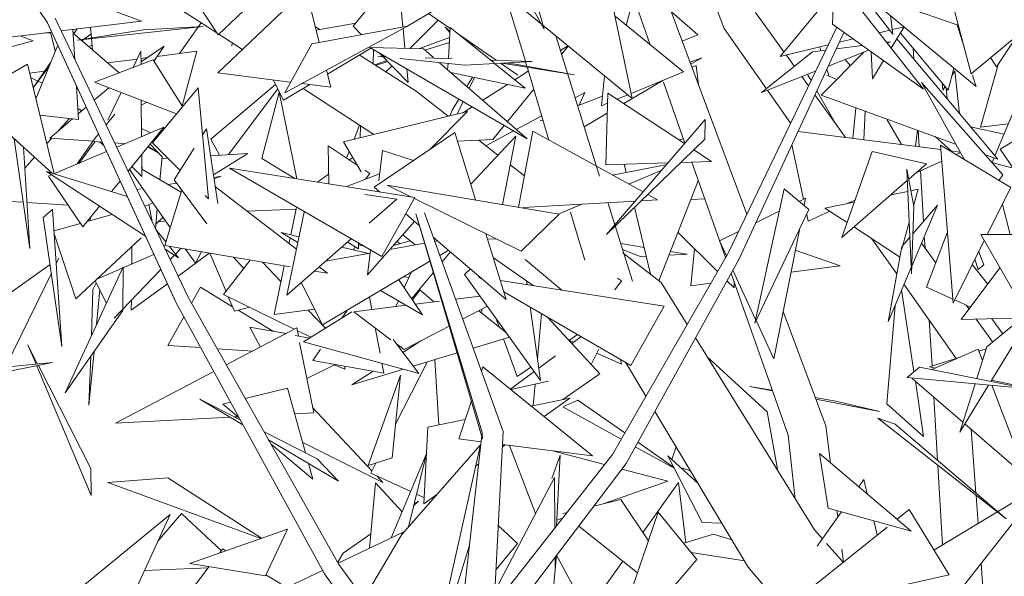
# Model space of a CAD drawing. Header units: metres. Extents: x -14.5 to 13.2, y -19 to 3.3.
# Tile 155 of 210: x 11.168 to 11.404, y 2.272 to 2.406. Entities that reach past the tile are written whole.
import ezdxf

# ---------------------------------------------------------------- set-up
doc = ezdxf.new("R2010")
doc.units = ezdxf.units.M
doc.layers.add('G-IMPT', color=7, linetype='Continuous', lineweight=5)
doc.layers.add('L-PLNT', color=7, linetype='Continuous', lineweight=5, true_color=0x005900)

# ---------------------------------------------------------------- blocks, each defined once
blk = doc.blocks.new('ÁRVORES ORNAMENTAIS - Pequeno e Médio Porte - Ipê-roxo-2870950-CORTE_CALÇADA')
at = {"layer": 'G-IMPT', "color": 253, "true_color": 0xaaaaaa}
for p, q in [((7.43459, 2.40473), (7.39407, 2.46647)), ((7.57904, 2.3995), (7.56781, 2.43132)), ((7.60217, 2.35895), (7.57604, 2.42903)), ((7.47521, 2.40236), (7.44868, 2.41951)), ((7.47553, 2.40186), (7.46464, 2.41863)), ((7.56804, 2.41869), (7.5747, 2.38661)), ((7.65593, 2.39257), (7.68849, 2.41962)), ((7.50786, 2.40396), (7.51847, 2.417)), ((7.51977, 2.40372), (7.51847, 2.417)), ((7.59671, 2.40341), (7.59122, 2.41793)), ((7.62314, 2.41602), (7.62271, 2.40443)), ((7.62314, 2.41602), (7.64452, 2.38889)), ((7.43014, 2.41527), (7.45716, 2.40514)), ((7.65593, 2.39257), (7.64983, 2.41551)), ((7.49668, 2.41223), (7.49975, 2.40009)), ((7.623, 2.41222), (7.61013, 2.39672)), ((7.65709, 2.38953), (7.6309, 2.41122)), ((7.47553, 2.40186), (7.48459, 2.41057)), ((7.54471, 2.41031), (7.54911, 2.39559)), ((7.54772, 2.40876), (7.55296, 2.40445)), ((7.55031, 2.40916), (7.55365, 2.40323)), ((7.55204, 2.40881), (7.55365, 2.40323)), ((7.57507, 2.41076), (7.57329, 2.40416)), ((7.63055, 2.41068), (7.63719, 2.40207)), ((7.6526, 2.40428), (7.63952, 2.40875)), ((7.49108, 2.40768), (7.47545, 2.3928)), ((7.52075, 2.4039), (7.528, 2.40823)), ((7.53111, 2.40341), (7.52592, 2.40699)), ((7.58702, 2.39302), (7.57061, 2.40634)), ((7.59041, 2.40192), (7.58411, 2.40739)), ((7.60426, 2.40727), (7.61105, 2.39783)), ((7.63663, 2.40647), (7.63719, 2.40207)), ((7.46564, 2.33733), (7.43451, 2.40496)), ((7.46534, 2.33781), (7.43451, 2.40496)), ((7.46564, 2.33733), (7.43459, 2.40473)), ((7.46831, 2.33901), (7.43646, 2.40592)), ((7.43793, 2.40283), (7.45716, 2.40514)), ((7.4719, 2.40391), (7.44183, 2.40064)), ((7.45763, 2.40305), (7.4719, 2.40391)), ((7.46628, 2.39744), (7.47143, 2.4048)), ((7.5209, 2.40393), (7.49145, 2.38802)), ((7.5209, 2.40393), (7.49794, 2.39976)), ((7.49901, 2.403), (7.50847, 2.40471)), ((7.50986, 2.40192), (7.50786, 2.40396)), ((7.52142, 2.39864), (7.52826, 2.40537)), ((7.5534, 2.40409), (7.5747, 2.38661)), ((7.62271, 2.40443), (7.64452, 2.38889)), ((7.6526, 2.40428), (7.65431, 2.39867)), ((7.42431, 2.4012), (7.43562, 2.40256)), ((7.43121, 2.40044), (7.42808, 2.40165)), ((7.43381, 2.40234), (7.43544, 2.40226)), ((7.43649, 2.39796), (7.43537, 2.40253)), ((7.44117, 2.39602), (7.44072, 2.40317)), ((7.45177, 2.39278), (7.44078, 2.40228)), ((7.44172, 2.40329), (7.4409, 2.40218)), ((7.45763, 2.40305), (7.44183, 2.40064)), ((7.44286, 2.40048), (7.44507, 2.40214)), ((7.44494, 2.40368), (7.44516, 2.40115)), ((7.48133, 2.3984), (7.47571, 2.40203)), ((7.49986, 2.40315), (7.4988, 2.40383)), ((7.52027, 2.39867), (7.51981, 2.40334)), ((7.52987, 2.40374), (7.53106, 2.40266)), ((7.52987, 2.40374), (7.53105, 2.40246)), ((7.53066, 2.39626), (7.53113, 2.40364)), ((7.5416, 2.39515), (7.53113, 2.40364)), ((7.54213, 2.39582), (7.53311, 2.40203)), ((7.5564, 2.40163), (7.56689, 2.36805)), ((7.59041, 2.40192), (7.58672, 2.40038)), ((7.59671, 2.40341), (7.60686, 2.38899)), ((7.59767, 2.34961), (7.62371, 2.40372)), ((7.60032, 2.3482), (7.62544, 2.40248)), ((7.63647, 2.403), (7.63388, 2.40239)), ((7.63987, 2.40379), (7.63678, 2.39871)), ((7.63985, 2.40381), (7.63705, 2.40314)), ((7.6504, 2.38866), (7.63897, 2.4023)), ((7.66199, 2.39426), (7.66713, 2.40187)), ((7.43121, 2.40044), (7.42178, 2.39795)), ((7.43185, 2.38652), (7.43706, 2.39938)), ((7.4453, 2.39946), (7.44449, 2.39907)), ((7.44517, 2.40101), (7.44541, 2.39828)), ((7.4571, 2.39541), (7.46257, 2.39914)), ((7.46015, 2.39565), (7.46257, 2.39914)), ((7.47884, 2.40001), (7.47875, 2.3992)), ((7.49794, 2.39976), (7.49145, 2.38802)), ((7.53097, 2.40122), (7.52374, 2.39858)), ((7.5309, 2.40005), (7.52505, 2.39823)), ((7.5575, 2.39812), (7.55928, 2.39926)), ((7.55779, 2.3972), (7.55938, 2.39918)), ((7.62166, 2.39947), (7.61013, 2.39672)), ((7.62984, 2.39935), (7.62362, 2.39854)), ((7.62766, 2.4009), (7.62435, 2.40011)), ((7.63657, 2.40023), (7.63576, 2.40013)), ((7.63657, 2.40023), (7.63582, 2.39993)), ((7.63811, 2.4009), (7.66228, 2.37207)), ((7.45516, 2.39409), (7.45702, 2.39797)), ((7.45704, 2.39482), (7.45702, 2.39797)), ((7.4609, 2.39673), (7.47037, 2.39798)), ((7.46687, 2.38489), (7.47037, 2.39798)), ((7.50167, 2.3925), (7.5121, 2.39873)), ((7.52293, 2.38836), (7.50933, 2.39708)), ((7.51182, 2.39889), (7.52467, 2.39856)), ((7.51182, 2.39889), (7.54952, 2.377)), ((7.51268, 2.39493), (7.51274, 2.39836)), ((7.52107, 2.3905), (7.51416, 2.39753)), ((7.52467, 2.39856), (7.52712, 2.39643)), ((7.61788, 2.39778), (7.6057, 2.38807)), ((7.6116, 2.39707), (7.61356, 2.39434)), ((7.62105, 2.3982), (7.61788, 2.39778)), ((7.61963, 2.39898), (7.61993, 2.39805)), ((7.61999, 2.38741), (7.63023, 2.39773)), ((7.63144, 2.39821), (7.62169, 2.39437)), ((7.63198, 2.39783), (7.63228, 2.39132)), ((7.64218, 2.39604), (7.64203, 2.39865)), ((7.41578, 2.38676), (7.42982, 2.39485)), ((7.42982, 2.39485), (7.43622, 2.36861)), ((7.43542, 2.39533), (7.4312, 2.3892)), ((7.45997, 2.39594), (7.44592, 2.39053)), ((7.44901, 2.39517), (7.45613, 2.3961)), ((7.45704, 2.39622), (7.45859, 2.39643)), ((7.4571, 2.39593), (7.45704, 2.39587)), ((7.4571, 2.39593), (7.4571, 2.39484)), ((7.45997, 2.39594), (7.467, 2.3847)), ((7.51593, 2.39573), (7.51307, 2.39468)), ((7.51618, 2.39548), (7.51324, 2.39457)), ((7.51588, 2.39654), (7.51378, 2.39675)), ((7.51378, 2.39675), (7.51562, 2.39669)), ((7.51569, 2.393), (7.51717, 2.39447)), ((7.53465, 2.39464), (7.51904, 2.39622)), ((7.52513, 2.39638), (7.53155, 2.39617)), ((7.52852, 2.39521), (7.54952, 2.377)), ((7.53048, 2.39351), (7.53058, 2.39505)), ((7.53465, 2.39464), (7.55078, 2.39553)), ((7.54072, 2.39586), (7.55078, 2.39553)), ((7.54904, 2.38912), (7.54175, 2.39503)), ((7.5473, 2.39226), (7.54316, 2.39511)), ((7.56085, 2.39228), (7.54351, 2.39513)), ((7.54669, 2.39483), (7.54437, 2.39518)), ((7.56085, 2.39228), (7.54669, 2.39483)), ((7.54915, 2.39544), (7.54949, 2.39433)), ((7.58861, 2.39532), (7.59137, 2.39638)), ((7.58878, 2.39487), (7.59137, 2.39638)), ((7.59, 2.39453), (7.58904, 2.39417)), ((7.59, 2.39453), (7.59063, 2.38989)), ((7.62573, 2.39596), (7.62701, 2.39448)), ((7.63495, 2.39571), (7.63228, 2.39132)), ((7.66249, 2.39499), (7.65813, 2.37976)), ((7.66199, 2.39426), (7.66059, 2.39644)), ((7.43034, 2.39271), (7.43394, 2.39318)), ((7.43499, 2.39428), (7.4312, 2.3892)), ((7.49278, 2.39057), (7.47545, 2.3928)), ((7.50144, 2.39342), (7.50247, 2.38933)), ((7.52107, 2.3905), (7.52075, 2.39371)), ((7.54904, 2.38912), (7.53122, 2.39288)), ((7.54656, 2.39113), (7.54982, 2.39321)), ((7.54959, 2.39398), (7.55477, 2.37666)), ((7.56804, 2.39207), (7.56735, 2.38487)), ((7.58702, 2.39302), (7.57445, 2.38781)), ((7.61863, 2.39316), (7.6057, 2.38807)), ((7.61681, 2.39226), (7.61756, 2.39094)), ((7.62131, 2.39226), (7.62373, 2.39118)), ((7.62136, 2.39365), (7.62181, 2.39226)), ((7.6504, 2.38866), (7.65177, 2.39393)), ((7.65191, 2.39311), (7.65138, 2.39226)), ((7.65202, 2.39328), (7.65313, 2.38298)), ((7.65626, 2.39226), (7.65709, 2.38953)), ((7.4334, 2.39034), (7.4306, 2.39162)), ((7.46555, 2.38295), (7.44592, 2.39053)), ((7.47375, 2.37686), (7.48928, 2.38999)), ((7.48871, 2.39109), (7.49119, 2.38624)), ((7.49119, 2.38624), (7.49744, 2.38997)), ((7.50247, 2.38933), (7.49552, 2.39022)), ((7.53506, 2.38954), (7.53642, 2.39178)), ((7.53695, 2.39167), (7.53568, 2.38901)), ((7.53889, 2.38622), (7.54481, 2.39001)), ((7.57267, 2.38543), (7.58206, 2.39093)), ((7.58735, 2.37595), (7.5822, 2.39056)), ((7.61534, 2.39187), (7.61694, 2.38965)), ((7.65424, 2.37206), (7.64399, 2.39045)), ((7.66348, 2.36836), (7.64399, 2.39045)), ((7.64895, 2.39039), (7.64914, 2.38866)), ((7.44208, 2.38164), (7.44158, 2.38957)), ((7.44928, 2.38923), (7.44581, 2.38626)), ((7.44909, 2.38144), (7.45228, 2.38808)), ((7.45977, 2.37599), (7.47072, 2.38918)), ((7.47321, 2.36263), (7.47072, 2.38918)), ((7.47797, 2.37318), (7.48979, 2.38898)), ((7.49016, 2.38816), (7.48596, 2.37222)), ((7.49016, 2.38816), (7.49438, 2.36737)), ((7.51283, 2.37803), (7.49584, 2.38902)), ((7.53059, 2.38237), (7.52293, 2.38836)), ((7.54481, 2.38109), (7.55111, 2.38891)), ((7.56104, 2.38678), (7.5634, 2.38804)), ((7.56199, 2.38501), (7.5634, 2.38804)), ((7.56837, 2.37075), (7.5689, 2.38792)), ((7.5689, 2.38792), (7.58724, 2.37582)), ((7.57364, 2.38748), (7.57113, 2.38644)), ((7.60711, 2.38862), (7.61265, 2.38075)), ((7.6185, 2.38748), (7.62582, 2.3773)), ((7.61896, 2.38847), (7.62341, 2.38065)), ((7.61999, 2.38741), (7.65219, 2.37573)), ((7.64968, 2.38953), (7.64914, 2.38866)), ((7.65015, 2.38654), (7.64996, 2.38919)), ((7.41578, 2.38676), (7.43586, 2.36869)), ((7.45716, 2.37748), (7.4571, 2.38622)), ((7.45839, 2.38572), (7.45711, 2.38501)), ((7.53159, 2.38384), (7.5332, 2.38648)), ((7.53419, 2.3859), (7.53276, 2.3829)), ((7.56164, 2.38487), (7.56757, 2.38717)), ((7.56882, 2.38548), (7.56735, 2.38487)), ((7.66701, 2.38579), (7.6616, 2.37288)), ((7.44208, 2.38164), (7.4328, 2.38262)), ((7.4429, 2.38377), (7.44191, 2.38428)), ((7.44278, 2.38367), (7.44192, 2.38414)), ((7.44386, 2.38459), (7.44199, 2.38299)), ((7.45075, 2.38292), (7.44864, 2.38034)), ((7.50556, 2.37625), (7.53528, 2.38352)), ((7.52626, 2.37443), (7.53528, 2.38352)), ((7.53159, 2.38384), (7.53103, 2.38248)), ((7.53428, 2.38328), (7.53639, 2.38462)), ((7.5632, 2.37988), (7.56875, 2.38313)), ((7.62757, 2.37708), (7.62827, 2.38441)), ((7.6305, 2.3836), (7.63024, 2.37674)), ((7.44059, 2.38179), (7.43519, 2.37716)), ((7.43725, 2.37893), (7.43989, 2.38187)), ((7.54693, 2.37924), (7.55302, 2.3825)), ((7.55339, 2.38127), (7.55266, 2.38139)), ((7.59218, 2.38157), (7.56852, 2.35405)), ((7.59214, 2.37692), (7.59218, 2.38157)), ((7.63576, 2.38154), (7.63921, 2.37559)), ((7.65813, 2.37976), (7.66483, 2.38059)), ((7.44683, 2.37812), (7.44621, 2.37736)), ((7.4512, 2.37495), (7.4625, 2.37973)), ((7.45393, 2.36921), (7.4625, 2.37973)), ((7.45934, 2.3784), (7.45715, 2.37941)), ((7.47177, 2.37792), (7.47268, 2.37935)), ((7.47268, 2.37935), (7.47547, 2.36147)), ((7.50941, 2.38024), (7.50807, 2.37687)), ((7.50957, 2.37723), (7.50962, 2.38011)), ((7.5322, 2.37846), (7.51291, 2.3654)), ((7.5322, 2.37846), (7.53718, 2.36232)), ((7.53962, 2.37533), (7.54627, 2.37889)), ((7.54134, 2.37678), (7.54406, 2.38017)), ((7.54749, 2.36058), (7.55087, 2.37881)), ((7.55087, 2.37881), (7.5773, 2.36426)), ((7.61446, 2.37875), (7.64864, 2.37439)), ((7.64256, 2.37516), (7.64306, 2.37904)), ((7.64343, 2.37505), (7.6432, 2.37899)), ((7.6638, 2.37813), (7.65579, 2.37981)), ((7.66287, 2.3745), (7.6715, 2.37974)), ((7.42662, 2.377), (7.4304, 2.35072)), ((7.43446, 2.37583), (7.43563, 2.37713)), ((7.44553, 2.37638), (7.43519, 2.37716)), ((7.44621, 2.37736), (7.44175, 2.37095)), ((7.44604, 2.37634), (7.44211, 2.3711)), ((7.44771, 2.37621), (7.44583, 2.37636)), ((7.44804, 2.37549), (7.44712, 2.37626)), ((7.4532, 2.3758), (7.45071, 2.37599)), ((7.46207, 2.37268), (7.45919, 2.37567)), ((7.4664, 2.3694), (7.45977, 2.37599)), ((7.47582, 2.37305), (7.47375, 2.37686)), ((7.50556, 2.37625), (7.50976, 2.36907)), ((7.54134, 2.37678), (7.53282, 2.37643)), ((7.54683, 2.37765), (7.53602, 2.36607)), ((7.54254, 2.37305), (7.53794, 2.37664)), ((7.54363, 2.36123), (7.54683, 2.37765)), ((7.59214, 2.37692), (7.56852, 2.35405)), ((7.58583, 2.37675), (7.587, 2.37696)), ((7.65115, 2.37407), (7.64726, 2.37752)), ((7.42888, 2.37498), (7.4304, 2.35072)), ((7.43618, 2.36859), (7.44876, 2.37392)), ((7.45723, 2.36793), (7.45719, 2.37322)), ((7.4613, 2.37352), (7.45863, 2.37498)), ((7.4613, 2.37352), (7.45873, 2.3751)), ((7.465, 2.36717), (7.46978, 2.37477)), ((7.47368, 2.37292), (7.48266, 2.37347)), ((7.48266, 2.37347), (7.47439, 2.36838)), ((7.50201, 2.36617), (7.50188, 2.37531)), ((7.50881, 2.3707), (7.50188, 2.37531)), ((7.50691, 2.37395), (7.50628, 2.37239)), ((7.51486, 2.3742), (7.51399, 2.36692)), ((7.51486, 2.3742), (7.52229, 2.37175)), ((7.58948, 2.37434), (7.59371, 2.37155)), ((7.61297, 2.37553), (7.61574, 2.36249)), ((7.62495, 2.35334), (7.63219, 2.37391)), ((7.63219, 2.37391), (7.6452, 2.37098)), ((7.64855, 2.37546), (7.66544, 2.36535)), ((7.64855, 2.37546), (7.65159, 2.33763)), ((7.65081, 2.37411), (7.65327, 2.3738)), ((7.65233, 2.3732), (7.65334, 2.37366)), ((7.67103, 2.36252), (7.66287, 2.3745)), ((7.42919, 2.36998), (7.43154, 2.37259)), ((7.46207, 2.37268), (7.46157, 2.36715)), ((7.46203, 2.37221), (7.46348, 2.3723)), ((7.49385, 2.36746), (7.48596, 2.37222)), ((7.50775, 2.37251), (7.50695, 2.37194)), ((7.56837, 2.37075), (7.58328, 2.37122)), ((7.57282, 2.37089), (7.57329, 2.36891)), ((7.58636, 2.37132), (7.59371, 2.37155)), ((7.59704, 2.34851), (7.58896, 2.3714)), ((7.64095, 2.36728), (7.6452, 2.37098)), ((7.64287, 2.36894), (7.64886, 2.37164)), ((7.65924, 2.37317), (7.66228, 2.37207)), ((7.66598, 2.36993), (7.66086, 2.37133)), ((7.6614, 2.37239), (7.66095, 2.37131)), ((7.45807, 2.35365), (7.43438, 2.36915)), ((7.4537, 2.36315), (7.43438, 2.36915)), ((7.46405, 2.35572), (7.45427, 2.36962)), ((7.45486, 2.37034), (7.45723, 2.36793)), ((7.45721, 2.37055), (7.45739, 2.36957)), ((7.46666, 2.36418), (7.45722, 2.36968)), ((7.5147, 2.34876), (7.4782, 2.36993)), ((7.52267, 2.3629), (7.4782, 2.36993)), ((7.50198, 2.36847), (7.4993, 2.36659)), ((7.51419, 2.36857), (7.5065, 2.36561)), ((7.51185, 2.36868), (7.51065, 2.36948)), ((7.51083, 2.36727), (7.51185, 2.36868)), ((7.54889, 2.3681), (7.54549, 2.37075)), ((7.57001, 2.36827), (7.58267, 2.37072)), ((7.5739, 2.36613), (7.58179, 2.36948)), ((7.64217, 2.36073), (7.6405, 2.36973)), ((7.6405, 2.36973), (7.6416, 2.34464)), ((7.64449, 2.35716), (7.64377, 2.36935)), ((7.43484, 2.36803), (7.4356, 2.36835)), ((7.43484, 2.36803), (7.44307, 2.35586)), ((7.44995, 2.36432), (7.45201, 2.36684)), ((7.4656, 2.36636), (7.46348, 2.36603)), ((7.465, 2.36717), (7.47283, 2.35664)), ((7.47621, 2.36801), (7.47449, 2.36774)), ((7.47621, 2.36801), (7.47455, 2.36736)), ((7.59055, 2.36689), (7.58111, 2.34296)), ((7.62495, 2.35334), (7.64062, 2.36699)), ((7.66262, 2.36704), (7.66348, 2.36836)), ((7.45704, 2.36503), (7.456, 2.36487)), ((7.46271, 2.35138), (7.46683, 2.36472)), ((7.47485, 2.36547), (7.49425, 2.35051)), ((7.51291, 2.3654), (7.51428, 2.36423)), ((7.5572, 2.35893), (7.51604, 2.3659)), ((7.52184, 2.36303), (7.51604, 2.3659)), ((7.61112, 2.36502), (7.60408, 2.33278)), ((7.61706, 2.36), (7.61112, 2.36502)), ((7.64074, 2.36439), (7.6367, 2.36357)), ((7.64325, 2.36489), (7.64146, 2.36453)), ((7.64325, 2.36489), (7.64214, 2.36088)), ((7.66544, 2.36535), (7.65979, 2.35404)), ((7.42217, 2.36219), (7.42881, 2.36177)), ((7.42971, 2.36172), (7.43952, 2.3611)), ((7.45991, 2.3616), (7.45793, 2.36082)), ((7.47321, 2.36263), (7.47242, 2.36341)), ((7.51833, 2.36254), (7.51065, 2.36366)), ((7.51833, 2.36254), (7.51172, 2.35677)), ((7.5147, 2.34876), (7.52267, 2.3629)), ((7.54807, 2.35007), (7.52255, 2.36268)), ((7.54857, 2.36055), (7.5754, 2.36205)), ((7.56888, 2.36169), (7.57053, 2.3564)), ((7.57687, 2.36214), (7.58076, 2.36235)), ((7.57842, 2.36364), (7.58076, 2.36235)), ((7.59208, 2.36256), (7.58881, 2.36246)), ((7.61471, 2.36198), (7.61626, 2.36275)), ((7.61626, 2.36275), (7.61591, 2.36097)), ((7.62793, 2.3618), (7.62089, 2.36038)), ((7.62621, 2.36145), (7.62811, 2.36231)), ((7.43586, 2.36006), (7.43361, 2.35814)), ((7.43586, 2.36006), (7.43809, 2.3272)), ((7.44307, 2.35586), (7.44711, 2.36082)), ((7.45893, 2.36121), (7.45967, 2.35717)), ((7.46092, 2.36016), (7.46049, 2.35545)), ((7.4942, 2.36013), (7.48238, 2.35966)), ((7.49608, 2.35941), (7.49198, 2.33955)), ((7.49291, 2.35394), (7.4943, 2.36059)), ((7.54376, 2.30684), (7.52496, 2.35921)), ((7.55704, 2.35896), (7.56263, 2.36134)), ((7.55993, 2.35941), (7.56336, 2.34792)), ((7.57528, 2.36059), (7.57911, 2.34452)), ((7.61706, 2.36), (7.60408, 2.33278)), ((7.60432, 2.35684), (7.60994, 2.35962)), ((7.61686, 2.35724), (7.62209, 2.3596)), ((7.62089, 2.36038), (7.62621, 2.35691)), ((7.64217, 2.36073), (7.6416, 2.34464)), ((7.64787, 2.36106), (7.64167, 2.34645)), ((7.64787, 2.36106), (7.64194, 2.35422)), ((7.66339, 2.36125), (7.66525, 2.35406)), ((7.43361, 2.35814), (7.43809, 2.3272)), ((7.43621, 2.35493), (7.4425, 2.35671)), ((7.44414, 2.35718), (7.45009, 2.35887)), ((7.44489, 2.3581), (7.44482, 2.35737)), ((7.46059, 2.35656), (7.46232, 2.35817)), ((7.46294, 2.3573), (7.46119, 2.35712)), ((7.52257, 2.35717), (7.51129, 2.34435)), ((7.52046, 2.35897), (7.5237, 2.35621)), ((7.5388, 2.30662), (7.52286, 2.35899)), ((7.5388, 2.30662), (7.52308, 2.35831)), ((7.53888, 2.30509), (7.52308, 2.35831)), ((7.5572, 2.35893), (7.54807, 2.35007)), ((7.61652, 2.35885), (7.61686, 2.35724)), ((7.64106, 2.35699), (7.6393, 2.35062)), ((7.46298, 2.35226), (7.46057, 2.35527)), ((7.49459, 2.35217), (7.4906, 2.35449)), ((7.49486, 2.35348), (7.4906, 2.35449)), ((7.57063, 2.35609), (7.57476, 2.34288)), ((7.59514, 2.34521), (7.58569, 2.35456)), ((7.59564, 2.35255), (7.60001, 2.35471)), ((7.61476, 2.35517), (7.60862, 2.32422)), ((7.62784, 2.35585), (7.63877, 2.34871)), ((7.64524, 2.34145), (7.65017, 2.35443)), ((7.43628, 2.35393), (7.44138, 2.3386)), ((7.44138, 2.3386), (7.45704, 2.35323)), ((7.5074, 2.353), (7.49198, 2.33955)), ((7.49248, 2.35188), (7.49276, 2.35323)), ((7.50912, 2.3506), (7.50649, 2.3522)), ((7.50912, 2.3506), (7.50914, 2.35198)), ((7.51665, 2.35045), (7.52496, 2.35197)), ((7.51749, 2.35139), (7.52148, 2.35257)), ((7.51835, 2.35238), (7.51907, 2.35186)), ((7.5227, 2.35155), (7.51977, 2.35399)), ((7.52707, 2.35335), (7.54454, 2.33848)), ((7.52729, 2.35239), (7.52803, 2.35253)), ((7.53968, 2.35421), (7.54454, 2.33848)), ((7.54231, 2.35291), (7.54005, 2.35302)), ((7.59564, 2.35255), (7.59729, 2.34895)), ((7.63216, 2.35303), (7.63809, 2.3446)), ((7.64122, 2.35339), (7.63953, 2.35144)), ((7.64402, 2.352), (7.64744, 2.34725)), ((7.64487, 2.35083), (7.6447, 2.3536)), ((7.65907, 2.3526), (7.65159, 2.33763)), ((7.65824, 2.35404), (7.68975, 2.35416)), ((7.66913, 2.33504), (7.65824, 2.35404)), ((7.45481, 2.34702), (7.45485, 2.3512)), ((7.46271, 2.35138), (7.49278, 2.34628)), ((7.46604, 2.34843), (7.46283, 2.35053)), ((7.46604, 2.34843), (7.46384, 2.35118)), ((7.46659, 2.35072), (7.46529, 2.34936)), ((7.47006, 2.34718), (7.4677, 2.35053)), ((7.47006, 2.34718), (7.4715, 2.34988)), ((7.51157, 2.34952), (7.50515, 2.35104)), ((7.50831, 2.35109), (7.5079, 2.35039)), ((7.50913, 2.35156), (7.51042, 2.35125)), ((7.512, 2.35032), (7.51129, 2.34435)), ((7.52862, 2.34902), (7.5307, 2.35026)), ((7.53116, 2.34987), (7.52918, 2.34747)), ((7.57, 2.30135), (7.59767, 2.34961)), ((7.57757, 2.35097), (7.57195, 2.35187)), ((7.57238, 2.35048), (7.57685, 2.34871)), ((7.58166, 2.34253), (7.57249, 2.34968)), ((7.58786, 2.34932), (7.58388, 2.34996)), ((7.58875, 2.34177), (7.58967, 2.35062)), ((7.61379, 2.35028), (7.62452, 2.34657)), ((7.63928, 2.35115), (7.636, 2.33311)), ((7.65897, 2.34675), (7.65773, 2.34993)), ((7.43673, 2.34719), (7.4373, 2.34836)), ((7.46007, 2.34929), (7.44658, 2.34346)), ((7.46503, 2.34909), (7.46402, 2.34803)), ((7.46589, 2.3441), (7.47336, 2.34957)), ((7.47348, 2.34955), (7.47739, 2.34043)), ((7.48321, 2.3479), (7.47682, 2.3397)), ((7.48167, 2.34592), (7.47919, 2.34858)), ((7.48611, 2.34741), (7.49058, 2.34274)), ((7.50051, 2.33237), (7.52625, 2.34762)), ((7.50125, 2.34763), (7.51192, 2.34958)), ((7.55098, 2.34181), (7.54146, 2.34846)), ((7.55786, 2.34073), (7.54904, 2.34807)), ((7.57324, 2.29917), (7.60032, 2.3482)), ((7.57809, 2.34878), (7.57685, 2.34871)), ((7.58786, 2.34932), (7.58353, 2.34908)), ((7.65761, 2.3457), (7.65683, 2.34811)), ((7.42274, 2.33799), (7.43524, 2.3469)), ((7.45278, 2.34633), (7.43883, 2.31611)), ((7.46174, 2.34565), (7.4506, 2.33401)), ((7.45278, 2.34633), (7.45265, 2.33585)), ((7.48893, 2.33485), (7.49136, 2.34652)), ((7.49857, 2.34529), (7.50171, 2.34476)), ((7.49972, 2.3463), (7.50171, 2.34476)), ((7.52173, 2.34494), (7.52008, 2.34125)), ((7.52706, 2.3449), (7.52187, 2.33863)), ((7.53594, 2.3458), (7.53456, 2.34447)), ((7.59885, 2.34553), (7.60428, 2.33369)), ((7.61274, 2.34499), (7.62452, 2.34657)), ((7.64154, 2.34615), (7.636, 2.33311)), ((7.66282, 2.34605), (7.6535, 2.33368)), ((7.65619, 2.34685), (7.6599, 2.34218)), ((7.65897, 2.34675), (7.65761, 2.3457)), ((7.4246, 2.32225), (7.43555, 2.34476)), ((7.44876, 2.33762), (7.44604, 2.34296)), ((7.49541, 2.34253), (7.50051, 2.33237)), ((7.52448, 2.33479), (7.51877, 2.34319)), ((7.5212, 2.34375), (7.52, 2.34392)), ((7.53456, 2.34447), (7.55275, 2.31908)), ((7.53892, 2.34327), (7.53789, 2.34386)), ((7.58234, 2.33688), (7.54313, 2.34304)), ((7.5494, 2.34292), (7.54952, 2.34204)), ((7.57056, 2.34078), (7.57216, 2.34291)), ((7.57216, 2.34291), (7.57121, 2.34355)), ((7.58786, 2.33251), (7.58166, 2.34253)), ((7.59911, 2.34128), (7.59742, 2.34295)), ((7.61205, 2.30599), (7.59839, 2.34469)), ((7.59915, 2.34253), (7.59911, 2.34128)), ((7.44551, 2.34087), (7.44513, 2.32977)), ((7.44551, 2.34087), (7.44627, 2.3425)), ((7.44638, 2.33246), (7.44716, 2.34077)), ((7.4547, 2.3359), (7.46337, 2.34225)), ((7.46912, 2.33759), (7.47125, 2.3414)), ((7.47896, 2.33675), (7.47125, 2.3414)), ((7.52448, 2.33479), (7.51444, 2.34062)), ((7.52391, 2.34076), (7.52205, 2.33836)), ((7.52375, 2.3409), (7.52721, 2.3379)), ((7.57439, 2.32268), (7.54397, 2.34034)), ((7.58875, 2.34177), (7.59354, 2.34241)), ((7.64222, 2.32117), (7.63927, 2.34081)), ((7.63983, 2.34212), (7.65232, 2.32436)), ((7.64524, 2.34145), (7.65151, 2.33859)), ((7.4547, 2.3359), (7.45472, 2.33832)), ((7.50095, 2.27278), (7.46534, 2.33781)), ((7.50446, 2.27497), (7.46831, 2.33901)), ((7.49375, 2.33136), (7.47682, 2.3397)), ((7.47793, 2.33915), (7.4794, 2.33571)), ((7.51175, 2.33903), (7.51231, 2.33606)), ((7.5187, 2.33815), (7.51809, 2.33678)), ((7.52274, 2.33735), (7.52852, 2.33806)), ((7.53238, 2.33854), (7.53829, 2.33927)), ((7.65197, 2.33838), (7.65575, 2.33666)), ((7.43883, 2.31611), (7.45265, 2.33585)), ((7.48301, 2.33665), (7.4794, 2.33571)), ((7.48876, 2.33083), (7.48029, 2.33595)), ((7.49862, 2.33613), (7.48893, 2.33485)), ((7.49596, 2.32835), (7.50757, 2.3355)), ((7.49711, 2.33593), (7.50125, 2.33161)), ((7.50639, 2.33585), (7.50512, 2.33399)), ((7.50799, 2.33553), (7.52054, 2.33708)), ((7.51692, 2.32883), (7.50799, 2.33553)), ((7.53409, 2.33377), (7.54001, 2.33686)), ((7.54459, 2.33046), (7.53797, 2.33579)), ((7.5388, 2.33622), (7.53861, 2.33528)), ((7.55027, 2.33668), (7.55275, 2.31908)), ((7.57439, 2.32268), (7.58234, 2.33688)), ((7.62109, 2.30818), (7.61087, 2.33559)), ((7.63572, 2.3135), (7.63768, 2.33707)), ((7.65473, 2.33713), (7.6554, 2.3362)), ((7.46344, 2.32746), (7.46727, 2.33429)), ((7.54282, 2.33189), (7.54206, 2.334)), ((7.55301, 2.33509), (7.55202, 2.32423)), ((7.55443, 2.33426), (7.56694, 2.32064)), ((7.60439, 2.33344), (7.60862, 2.32422)), ((7.64654, 2.32257), (7.64589, 2.3335)), ((7.67913, 2.33434), (7.6535, 2.33368)), ((7.65714, 2.33377), (7.6611, 2.32827)), ((7.65969, 2.32712), (7.66816, 2.33406)), ((7.66062, 2.31886), (7.66993, 2.3341)), ((7.66091, 2.33387), (7.66348, 2.33022)), ((7.47746, 2.32281), (7.49434, 2.33167)), ((7.48307, 2.33188), (7.49171, 2.33029)), ((7.48307, 2.33188), (7.48562, 2.32709)), ((7.49472, 2.32973), (7.49434, 2.33167)), ((7.4977, 2.32942), (7.49447, 2.33101)), ((7.51315, 2.33166), (7.5143, 2.32561)), ((7.52007, 2.32647), (7.53086, 2.33209)), ((7.49393, 2.32988), (7.4974, 2.32924)), ((7.49596, 2.32835), (7.52356, 2.32077)), ((7.51746, 2.32885), (7.52356, 2.32077)), ((7.5241, 2.32857), (7.51976, 2.3258)), ((7.5453, 2.32947), (7.53658, 2.32682)), ((7.54713, 2.31999), (7.54386, 2.32903)), ((7.55956, 2.32868), (7.5616, 2.3301)), ((7.56063, 2.32822), (7.55958, 2.3287)), ((7.56248, 2.32959), (7.56024, 2.32793)), ((7.61835, 2.28325), (7.58987, 2.32927)), ((7.43226, 2.32301), (7.42994, 2.32758)), ((7.42994, 2.32758), (7.43187, 2.32297)), ((7.44456, 2.31313), (7.44577, 2.32604)), ((7.46344, 2.32746), (7.4713, 2.32694)), ((7.47527, 2.32668), (7.48378, 2.32613)), ((7.4984, 2.31131), (7.49503, 2.32819)), ((7.50005, 2.32655), (7.49823, 2.32388)), ((7.52007, 2.32647), (7.51821, 2.32786)), ((7.56484, 2.32293), (7.56675, 2.32655)), ((7.65759, 2.32657), (7.64653, 2.32167)), ((7.65727, 2.31952), (7.65969, 2.32712)), ((7.65759, 2.32657), (7.65864, 2.32382)), ((7.65938, 2.32655), (7.65778, 2.32606)), ((7.44497, 2.32488), (7.44456, 2.31313)), ((7.51521, 2.32081), (7.49823, 2.32388)), ((7.53277, 2.32567), (7.52227, 2.32248)), ((7.52842, 2.30842), (7.52746, 2.32405)), ((7.5563, 2.32499), (7.55233, 2.32204)), ((7.57217, 2.32296), (7.56627, 2.32565)), ((7.57187, 2.32414), (7.57217, 2.32296)), ((7.60705, 2.31158), (7.59268, 2.32473)), ((7.65325, 2.32465), (7.64593, 2.32238)), ((7.40588, 2.31727), (7.43586, 2.32337)), ((7.41027, 2.32083), (7.43586, 2.32337)), ((7.43203, 2.32259), (7.44506, 2.29154)), ((7.445, 2.29797), (7.43244, 2.32267)), ((7.50351, 2.32293), (7.49675, 2.31957)), ((7.50331, 2.32283), (7.50583, 2.32177)), ((7.50588, 2.3225), (7.50583, 2.32177)), ((7.51992, 2.32177), (7.50757, 2.31801)), ((7.51476, 2.32318), (7.51521, 2.32081)), ((7.52561, 2.32349), (7.51801, 2.30857)), ((7.53857, 2.3213), (7.53892, 2.32236)), ((7.53892, 2.32236), (7.56522, 2.30098)), ((7.54713, 2.31999), (7.55044, 2.3223)), ((7.57798, 2.31528), (7.57309, 2.32343)), ((7.64353, 2.32227), (7.64057, 2.31979)), ((7.64353, 2.32227), (7.66924, 2.31713)), ((7.64741, 2.32206), (7.64593, 2.32238)), ((7.45093, 2.30888), (7.47444, 2.32122)), ((7.51267, 2.32127), (7.50757, 2.31801)), ((7.51142, 2.2987), (7.51918, 2.32033)), ((7.5172, 2.30051), (7.51918, 2.32033)), ((7.55122, 2.32121), (7.54554, 2.31698)), ((7.56694, 2.32064), (7.55807, 2.31451)), ((7.64057, 2.31979), (7.66924, 2.31713)), ((7.64179, 2.31956), (7.65394, 2.30906)), ((7.6846, 2.31403), (7.66081, 2.31917)), ((7.4921, 2.31725), (7.48202, 2.31473)), ((7.4921, 2.31725), (7.49646, 2.30173)), ((7.55464, 2.31888), (7.54567, 2.31687)), ((7.55147, 2.31817), (7.55101, 2.31306)), ((7.60279, 2.31766), (7.60826, 2.31673)), ((7.60279, 2.31766), (7.6083, 2.3166)), ((7.64454, 2.30568), (7.64256, 2.3189)), ((7.65317, 2.30666), (7.65687, 2.31828)), ((7.65317, 2.30666), (7.66008, 2.31798)), ((7.66089, 2.31791), (7.66933, 2.29575)), ((7.48142, 2.30848), (7.47111, 2.31456)), ((7.48077, 2.30967), (7.47111, 2.31456)), ((7.5505, 2.31295), (7.55975, 2.31485)), ((7.55362, 2.31041), (7.55975, 2.31485)), ((7.55811, 2.31272), (7.56166, 2.31438)), ((7.56166, 2.31438), (7.57294, 2.30649)), ((7.61856, 2.31497), (7.62346, 2.31414)), ((7.6187, 2.3146), (7.63396, 2.31166)), ((7.64789, 2.29989), (7.64699, 2.31507)), ((7.47848, 2.31385), (7.47665, 2.31339)), ((7.48047, 2.31021), (7.47665, 2.31339)), ((7.49814, 2.31259), (7.51235, 2.29746)), ((7.53316, 2.30506), (7.53619, 2.31416)), ((7.55811, 2.31272), (7.5721, 2.30501)), ((7.62346, 2.31414), (7.63396, 2.31166)), ((7.63572, 2.3135), (7.64454, 2.30568)), ((7.47837, 2.31028), (7.45093, 2.30888)), ((7.48027, 2.31038), (7.47945, 2.31034)), ((7.4984, 2.31131), (7.49383, 2.31107)), ((7.52573, 2.30787), (7.53471, 2.30971)), ((7.60252, 2.27437), (7.58015, 2.31167)), ((7.60705, 2.31158), (7.60961, 2.29737)), ((7.63357, 2.31), (7.63769, 2.3086)), ((7.63357, 2.31), (7.66427, 2.28588)), ((7.52573, 2.30787), (7.52476, 2.2895)), ((7.62225, 2.29934), (7.62109, 2.30818)), ((7.63769, 2.3086), (7.66427, 2.28588)), ((7.6544, 2.30867), (7.66933, 2.29575)), ((7.65706, 2.29205), (7.65594, 2.30733)), ((7.49922, 2.30033), (7.48652, 2.30676)), ((7.50436, 2.29495), (7.48761, 2.30483)), ((7.53151, 2.2423), (7.5388, 2.30662)), ((7.53316, 2.30506), (7.53855, 2.30437)), ((7.5388, 2.30662), (7.53888, 2.30509)), ((7.54055, 2.24316), (7.54376, 2.30684)), ((7.61378, 2.29064), (7.61205, 2.30599)), ((7.49823, 2.29543), (7.4882, 2.30378)), ((7.51498, 2.29466), (7.49577, 2.30418)), ((7.51956, 2.28228), (7.53834, 2.30369)), ((7.52919, 2.26263), (7.53834, 2.30369)), ((7.54357, 2.30313), (7.54428, 2.30364)), ((7.5436, 2.30373), (7.56522, 2.30098)), ((7.54534, 2.30351), (7.55157, 2.28721)), ((7.57545, 2.30317), (7.58477, 2.29803)), ((7.57607, 2.3043), (7.58461, 2.29833)), ((7.58523, 2.3032), (7.58418, 2.30014)), ((7.50436, 2.29495), (7.49922, 2.30033)), ((7.51142, 2.2987), (7.5172, 2.30051)), ((7.52538, 2.30131), (7.51698, 2.28138)), ((7.52537, 2.30114), (7.52109, 2.28402)), ((7.57, 2.30135), (7.54182, 2.2654)), ((7.55745, 2.3012), (7.55546, 2.29558)), ((7.55592, 2.30216), (7.5681, 2.29893)), ((7.55745, 2.3012), (7.55657, 2.28422)), ((7.58321, 2.30103), (7.59151, 2.28502)), ((7.58321, 2.30103), (7.59057, 2.2943)), ((7.64156, 2.28296), (7.61962, 2.30158)), ((7.62166, 2.2885), (7.61962, 2.30158)), ((7.445, 2.29797), (7.44506, 2.29154)), ((7.49717, 2.29918), (7.49823, 2.29543)), ((7.51327, 2.29928), (7.51205, 2.29688)), ((7.53718, 2.2985), (7.53795, 2.29906)), ((7.57324, 2.29917), (7.54281, 2.25902)), ((7.57223, 2.29784), (7.58326, 2.29492)), ((7.5887, 2.29741), (7.58629, 2.29821)), ((7.64909, 2.27967), (7.64796, 2.2987)), ((7.44904, 2.29461), (7.46345, 2.29574)), ((7.48592, 2.28125), (7.46345, 2.29574)), ((7.52164, 2.29244), (7.51205, 2.29688)), ((7.51354, 2.29619), (7.51498, 2.29466)), ((7.54184, 2.26875), (7.55612, 2.29581)), ((7.55621, 2.28376), (7.55612, 2.29581)), ((7.44904, 2.29461), (7.48576, 2.28119)), ((7.51324, 2.29452), (7.5118, 2.27891)), ((7.51324, 2.29452), (7.51961, 2.28761)), ((7.56797, 2.28958), (7.58326, 2.29492)), ((7.57729, 2.28262), (7.58578, 2.29463)), ((7.58754, 2.2802), (7.58578, 2.29463)), ((7.63018, 2.29531), (7.629, 2.29362)), ((7.63018, 2.29531), (7.63102, 2.29191)), ((7.64701, 2.27842), (7.67327, 2.29429)), ((7.64804, 2.26224), (7.67327, 2.29429)), ((7.52483, 2.29096), (7.52303, 2.29179)), ((7.52476, 2.2895), (7.52789, 2.29177)), ((7.65759, 2.28481), (7.6571, 2.29152)), ((7.5235, 2.29019), (7.52235, 2.28907)), ((7.52245, 2.28946), (7.5235, 2.29019)), ((7.57202, 2.29054), (7.56553, 2.28899)), ((7.57202, 2.29054), (7.57861, 2.28063)), ((7.64156, 2.28296), (7.62166, 2.2885)), ((7.42901, 2.25835), (7.46399, 2.28693)), ((7.46399, 2.28693), (7.4506, 2.25771)), ((7.46676, 2.28721), (7.46107, 2.28057)), ((7.47631, 2.27827), (7.46676, 2.28721)), ((7.55664, 2.28562), (7.55805, 2.28611)), ((7.55912, 2.28747), (7.55808, 2.28722)), ((7.58097, 2.2875), (7.56997, 2.25549)), ((7.59021, 2.27618), (7.58097, 2.2875)), ((7.62482, 2.28762), (7.61906, 2.27937)), ((7.62395, 2.28639), (7.62375, 2.28792)), ((7.64105, 2.28813), (7.63817, 2.28584)), ((7.64105, 2.28813), (7.65064, 2.2725)), ((7.54262, 2.28432), (7.5472, 2.27998)), ((7.56189, 2.28419), (7.57598, 2.27299)), ((7.59151, 2.28502), (7.59621, 2.28489)), ((7.63576, 2.28391), (7.61018, 2.26347)), ((7.6326, 2.28546), (7.63343, 2.28205)), ((7.46873, 2.27524), (7.49214, 2.28342)), ((7.48683, 2.27223), (7.49214, 2.28342)), ((7.50426, 2.27533), (7.51984, 2.28274)), ((7.50543, 2.27769), (7.51211, 2.28231)), ((7.51041, 2.26687), (7.51984, 2.28274)), ((7.58705, 2.28005), (7.59422, 2.28225)), ((7.59422, 2.28225), (7.59859, 2.28092)), ((7.62027, 2.2811), (7.61835, 2.28325)), ((7.53574, 2.27961), (7.52902, 2.25791)), ((7.5472, 2.27998), (7.54209, 2.27378)), ((7.62525, 2.27551), (7.62128, 2.27997)), ((7.47665, 2.27871), (7.47591, 2.27775)), ((7.47665, 2.27871), (7.47738, 2.27826)), ((7.50543, 2.27769), (7.50415, 2.27552)), ((7.55424, 2.2521), (7.55655, 2.27715)), ((7.55629, 2.27432), (7.55627, 2.27678)), ((7.5605, 2.26998), (7.55659, 2.2772)), ((7.58885, 2.27785), (7.60161, 2.27589)), ((7.62537, 2.27561), (7.62497, 2.27869)), ((7.47339, 2.27447), (7.45329, 2.24829)), ((7.47316, 2.27416), (7.45786, 2.27356)), ((7.48683, 2.27223), (7.46873, 2.27524)), ((7.50446, 2.27497), (7.51638, 2.25874)), ((7.5683, 2.26992), (7.57246, 2.27579)), ((7.59021, 2.27618), (7.57382, 2.25706)), ((7.60969, 2.26593), (7.60252, 2.27437)), ((7.66026, 2.24828), (7.65829, 2.27526)), ((7.48696, 2.2725), (7.49055, 2.27033)), ((7.49225, 2.26961), (7.50053, 2.27355)), ((7.50095, 2.27278), (7.51008, 2.26)), ((7.65064, 2.2725), (7.61018, 2.26347))]:
    blk.add_line(p, q, dxfattribs=at)

msp = doc.modelspace()

# ---------------------------------------------------------------- block references
at = {"layer": 'L-PLNT', "color": 253, "true_color": 0xaaaaaa}
msp.add_blockref('ÁRVORES ORNAMENTAIS - Pequeno e Médio Porte - Ipê-roxo-2870950-CORTE_CALÇADA', (3.74032, 0), dxfattribs=at)

doc.saveas('drawing.dxf')
